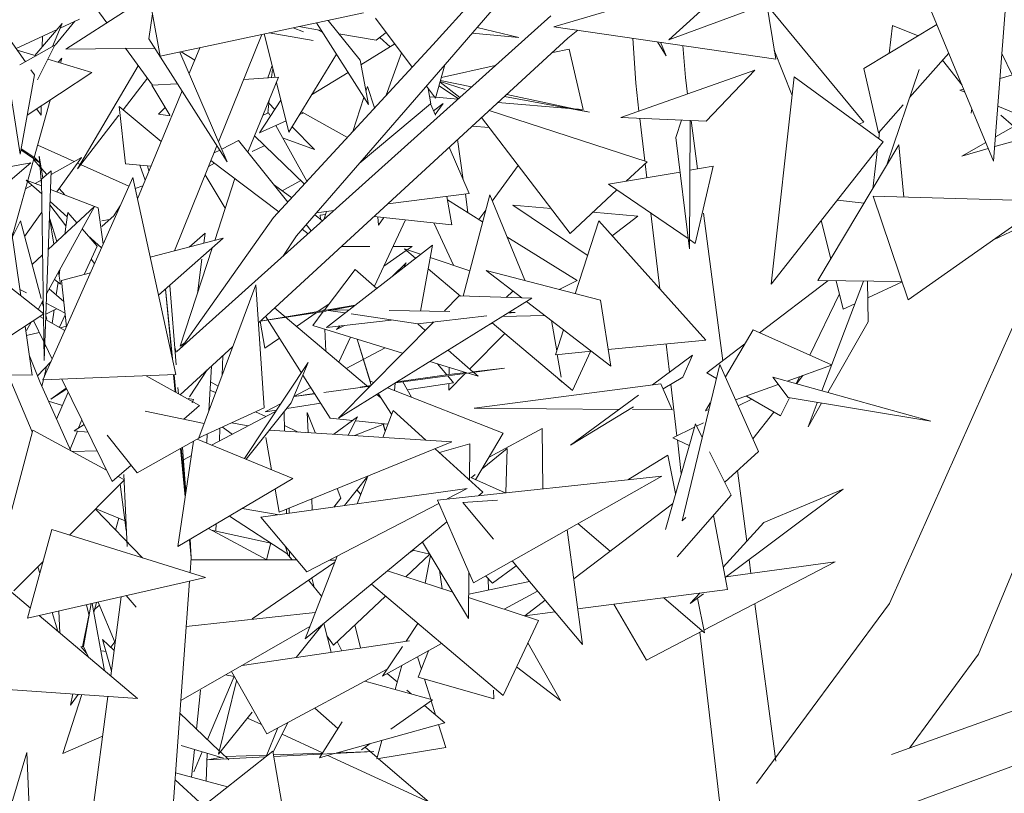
# Model space of a CAD drawing. Header units: metres. Extents: x -14.5 to 13.1, y -18.9 to 3.3.
# Tile 185 of 216: x 11.721 to 11.918, y 2.209 to 2.363. Entities that reach past the tile are written whole.
import ezdxf

# ---------------------------------------------------------------- set-up
doc = ezdxf.new("R2010")
doc.units = ezdxf.units.M
doc.layers.add('G-IMPT', color=7, linetype='Continuous', lineweight=5)
doc.layers.add('L-PLNT', color=7, linetype='Continuous', lineweight=5, true_color=0x005900)

# ---------------------------------------------------------------- blocks, each defined once
blk = doc.blocks.new('ÁRVORES ORNAMENTAIS - Pequeno e Médio Porte - Ipê-roxo-2940656-CORTE_CALÇADA')
at = {"layer": 'G-IMPT', "color": 253, "true_color": 0xaaaaaa}
for p, q in [((8.12281, 2.35843), (8.14632, 2.38429)), ((8.1262, 2.35547), (8.14859, 2.38148)), ((8.18842, 2.37417), (8.14705, 2.36202)), ((8.19149, 2.35554), (8.18842, 2.37417)), ((8.18499, 2.37296), (8.17011, 2.35937)), ((8.23783, 2.37011), (8.2351, 2.33509)), ((8.04937, 2.35756), (8.06184, 2.36552)), ((8.05758, 2.3628), (8.05444, 2.36708)), ((8.18728, 2.36572), (8.17011, 2.35937)), ((8.2091, 2.34295), (8.1897, 2.36637)), ((8.22222, 2.36616), (8.2351, 2.33509)), ((8.05212, 2.36356), (8.04826, 2.36176)), ((8.06673, 2.36458), (8.066, 2.35963)), ((8.06822, 2.35612), (8.06661, 2.36524)), ((8.06822, 2.35612), (8.10898, 2.36482)), ((8.14644, 2.36421), (8.0716, 2.297)), ((8.11139, 2.36371), (8.11869, 2.35396)), ((8.04126, 2.35501), (8.03619, 2.36223)), ((8.04022, 2.33649), (8.03619, 2.36223)), ((8.04317, 2.35629), (8.04865, 2.36266)), ((8.04667, 2.35804), (8.04865, 2.36266)), ((8.05119, 2.36312), (8.04724, 2.35832)), ((8.09694, 2.36102), (8.09488, 2.36181)), ((8.09598, 2.36204), (8.10051, 2.36124)), ((8.10995, 2.34645), (8.09952, 2.3628)), ((8.10827, 2.35533), (8.10187, 2.3633)), ((8.14007, 2.35985), (8.13171, 2.36186)), ((8.19149, 2.35554), (8.14705, 2.36202)), ((8.20915, 2.35363), (8.22376, 2.36245)), ((8.21488, 2.36229), (8.2142, 2.35667)), ((8.21488, 2.36229), (8.22001, 2.36019)), ((8.04761, 2.36145), (8.03942, 2.35764)), ((8.04463, 2.35799), (8.04466, 2.36008)), ((8.066, 2.35963), (8.08167, 2.33497)), ((8.07993, 2.339), (8.0886, 2.36047)), ((8.14989, 2.35975), (8.08791, 2.30274)), ((8.09126, 2.35189), (8.08906, 2.36057)), ((8.09006, 2.36078), (8.09891, 2.35926)), ((8.09992, 2.36135), (8.1007, 2.36095)), ((8.10402, 2.36062), (8.11152, 2.3593)), ((8.11352, 2.36087), (8.11152, 2.3593)), ((8.11428, 2.35799), (8.11224, 2.35986)), ((8.13072, 2.36071), (8.14007, 2.35985)), ((8.14989, 2.35975), (8.15189, 2.36131)), ((8.16345, 2.35072), (8.16285, 2.35972)), ((8.04719, 2.35832), (8.04016, 2.35439)), ((8.04719, 2.35832), (8.04368, 2.35138)), ((8.04937, 2.35756), (8.06719, 2.35776)), ((8.06673, 2.3503), (8.06131, 2.3577)), ((8.07405, 2.35263), (8.07619, 2.35782)), ((8.09095, 2.32381), (8.12281, 2.35843)), ((8.11524, 2.35857), (8.10844, 2.35442)), ((8.16781, 2.35899), (8.16953, 2.35618)), ((8.16844, 2.3589), (8.16953, 2.35618)), ((8.17342, 2.35183), (8.17289, 2.35825)), ((8.04342, 2.35621), (8.03961, 2.35735)), ((8.04781, 2.3549), (8.04857, 2.35572)), ((8.04857, 2.35572), (8.0483, 2.35475)), ((8.07218, 2.35696), (8.08167, 2.33497)), ((8.07243, 2.35702), (8.07517, 2.35536)), ((8.09404, 2.34091), (8.10352, 2.35653)), ((8.11655, 2.35682), (8.11347, 2.34829)), ((8.15011, 2.35756), (8.14688, 2.35684)), ((8.15011, 2.35756), (8.15294, 2.34543)), ((8.19478, 2.34823), (8.19119, 2.35735)), ((8.21829, 2.34785), (8.22612, 2.35675)), ((8.2388, 2.35239), (8.23678, 2.35667)), ((8.05459, 2.35287), (8.04577, 2.35551)), ((8.06387, 2.35421), (8.05173, 2.3336)), ((8.08979, 2.3518), (8.09067, 2.35424)), ((8.09555, 2.32017), (8.1262, 2.35547)), ((8.10827, 2.35533), (8.10995, 2.34645)), ((8.12526, 2.35439), (8.12338, 2.3477)), ((8.13535, 2.35426), (8.12455, 2.35183)), ((8.22878, 2.35034), (8.22485, 2.35531)), ((8.04312, 2.35236), (8.04022, 2.33649)), ((8.05459, 2.35287), (8.04164, 2.34429)), ((8.04312, 2.35236), (8.04238, 2.35341)), ((8.06082, 2.34541), (8.06568, 2.35173)), ((8.09194, 2.35194), (8.08498, 2.35149)), ((8.09194, 2.35194), (8.08581, 2.33692)), ((8.09072, 2.35345), (8.09055, 2.35185)), ((8.10587, 2.35284), (8.09857, 2.34838)), ((8.16049, 2.34382), (8.18727, 2.35331)), ((8.17342, 2.35183), (8.17385, 2.34855)), ((8.18727, 2.35331), (8.17755, 2.34315)), ((8.1952, 2.35198), (8.19055, 2.3105)), ((8.1952, 2.35198), (8.21298, 2.33895)), ((8.21207, 2.34078), (8.20915, 2.35363)), ((8.22017, 2.35343), (8.21376, 2.33436)), ((8.24278, 2.35356), (8.23639, 2.35168)), ((8.0716, 2.35062), (8.0666, 2.3503)), ((8.07018, 2.34429), (8.0666, 2.3503)), ((8.09404, 2.34091), (8.09151, 2.35089)), ((8.10976, 2.35007), (8.10945, 2.3491)), ((8.10976, 2.35007), (8.11119, 2.3458)), ((8.12156, 2.35013), (8.12338, 2.3477)), ((8.12796, 2.34762), (8.12408, 2.35018)), ((8.12429, 2.35091), (8.12823, 2.34785)), ((8.12931, 2.34947), (8.12433, 2.35105)), ((8.13058, 2.34997), (8.12439, 2.35129)), ((8.16345, 2.35072), (8.16411, 2.3451)), ((8.06371, 2.32757), (8.07263, 2.3492)), ((8.10904, 2.34787), (8.10679, 2.34102)), ((8.12243, 2.34662), (8.1219, 2.34968)), ((8.12219, 2.348), (8.12322, 2.34791)), ((8.12344, 2.3479), (8.12786, 2.34753)), ((8.13716, 2.34804), (8.15421, 2.34493)), ((8.15421, 2.34493), (8.13762, 2.34847)), ((8.22911, 2.34955), (8.22833, 2.34932)), ((8.22938, 2.34889), (8.22833, 2.34932)), ((8.04624, 2.34734), (8.04305, 2.33583)), ((8.04442, 2.34435), (8.04445, 2.34615)), ((8.06845, 2.33905), (8.06004, 2.34605)), ((8.06133, 2.3346), (8.06004, 2.34605)), ((8.06926, 2.34584), (8.0679, 2.34455)), ((8.08814, 2.34076), (8.09242, 2.34732)), ((8.09007, 2.34736), (8.08979, 2.3447)), ((8.09, 2.34671), (8.09122, 2.34548)), ((8.10809, 2.33462), (8.12238, 2.34662)), ((8.12338, 2.34429), (8.12238, 2.34662)), ((8.12493, 2.34668), (8.12298, 2.34522)), ((8.12331, 2.34447), (8.12493, 2.34668)), ((8.13587, 2.34686), (8.15021, 2.34566)), ((8.21207, 2.34078), (8.217, 2.34638)), ((8.24489, 2.34242), (8.23596, 2.34615)), ((8.04442, 2.34435), (8.04354, 2.34554)), ((8.05173, 2.3336), (8.05996, 2.34429)), ((8.07025, 2.34417), (8.0679, 2.34455)), ((8.08996, 2.34478), (8.08887, 2.34429)), ((8.08996, 2.34478), (8.09023, 2.34429)), ((8.09694, 2.34478), (8.09618, 2.34444)), ((8.10572, 2.33986), (8.09653, 2.34501)), ((8.13259, 2.34384), (8.15032, 2.32066)), ((8.16578, 2.335), (8.13413, 2.34526)), ((8.15116, 2.34558), (8.15294, 2.34543)), ((8.16049, 2.34382), (8.17755, 2.34315)), ((8.23059, 2.34475), (8.23075, 2.34558)), ((8.23915, 2.34206), (8.23655, 2.34429)), ((8.09347, 2.3432), (8.08814, 2.34076)), ((8.09138, 2.34224), (8.09764, 2.33108)), ((8.09469, 2.34198), (8.09915, 2.33748)), ((8.13413, 2.34184), (8.13072, 2.34212)), ((8.16428, 2.34367), (8.16527, 2.33516)), ((8.17149, 2.33985), (8.17265, 2.34334)), ((8.17437, 2.34327), (8.17419, 2.3176)), ((8.17455, 2.34327), (8.17583, 2.33355)), ((8.20811, 2.34252), (8.2091, 2.34295)), ((8.25204, 2.34281), (8.23533, 2.33802)), ((8.24195, 2.34365), (8.23548, 2.33996)), ((8.08715, 2.34019), (8.09715, 2.33054)), ((8.21229, 2.34103), (8.21212, 2.33958)), ((8.04374, 2.33833), (8.05104, 2.33503)), ((8.07111, 2.31714), (8.07962, 2.33821)), ((8.08057, 2.33754), (8.08396, 2.33923)), ((8.09384, 2.32694), (8.08396, 2.33923)), ((8.08666, 2.33702), (8.0891, 2.33816)), ((8.09915, 2.33748), (8.09274, 2.33981)), ((8.13013, 2.32863), (8.12613, 2.3379)), ((8.12894, 2.33138), (8.1278, 2.33943)), ((8.17149, 2.33985), (8.17419, 2.3176)), ((8.21298, 2.33895), (8.19055, 2.3105)), ((8.21616, 2.33837), (8.1999, 2.3112)), ((8.21616, 2.33837), (8.21711, 2.32792)), ((8.23354, 2.33886), (8.22877, 2.33614)), ((8.04418, 2.33477), (8.04037, 2.33735)), ((8.04316, 2.33576), (8.04042, 2.33758)), ((8.04477, 2.33175), (8.04405, 2.33609)), ((8.04405, 2.33609), (8.04451, 2.33036)), ((8.07904, 2.33677), (8.08017, 2.33734)), ((8.21187, 2.33755), (8.21091, 2.32959)), ((8.23404, 2.33765), (8.22877, 2.33614)), ((8.02405, 2.31934), (8.04236, 2.33476)), ((8.02842, 2.3322), (8.04236, 2.33476)), ((8.04298, 2.33558), (8.03865, 2.31998)), ((8.04423, 2.33393), (8.04293, 2.3354)), ((8.04316, 2.33576), (8.04418, 2.33477)), ((8.05249, 2.33584), (8.04641, 2.33243)), ((8.05249, 2.33584), (8.04755, 2.32899)), ((8.05169, 2.33473), (8.06198, 2.33008)), ((8.06642, 2.33413), (8.06133, 2.3346)), ((8.06527, 2.33134), (8.06416, 2.33434)), ((8.06601, 2.33314), (8.06574, 2.3342)), ((8.07794, 2.33406), (8.07914, 2.33468)), ((8.07841, 2.33523), (8.09203, 2.32498)), ((8.13995, 2.33422), (8.13473, 2.32711)), ((8.16578, 2.335), (8.16157, 2.33109)), ((8.16534, 2.33459), (8.16566, 2.3318)), ((8.17898, 2.33409), (8.1743, 2.33328)), ((8.17898, 2.33409), (8.17538, 2.31865)), ((8.04556, 2.33242), (8.04446, 2.33367)), ((8.0445, 2.33152), (8.04643, 2.33316)), ((8.04643, 2.33316), (8.045, 2.29522)), ((8.08124, 2.32571), (8.07727, 2.33239)), ((8.17233, 2.33294), (8.15803, 2.33048)), ((8.04034, 2.30816), (8.03717, 2.33039)), ((8.0426, 2.3303), (8.04132, 2.32958)), ((8.04145, 2.33133), (8.04454, 2.32856)), ((8.04145, 2.33133), (8.04452, 2.33016)), ((8.04444, 2.33133), (8.04323, 2.33065)), ((8.0445, 2.33152), (8.045, 2.29522)), ((8.04479, 2.29134), (8.06277, 2.33187)), ((8.07141, 2.29239), (8.06277, 2.33187)), ((8.06325, 2.32966), (8.06479, 2.33019)), ((8.07916, 2.31924), (8.08321, 2.33162)), ((8.09458, 2.32775), (8.09114, 2.3303)), ((8.09267, 2.32917), (8.09643, 2.33124)), ((8.15803, 2.33048), (8.17394, 2.31963)), ((8.04629, 2.32947), (8.05585, 2.3258)), ((8.04915, 2.32837), (8.04803, 2.32964)), ((8.13013, 2.32863), (8.11382, 2.32658)), ((8.12663, 2.32239), (8.12565, 2.32806)), ((8.1289, 2.30811), (8.13422, 2.32835)), ((8.12987, 2.32483), (8.12935, 2.32853)), ((8.13422, 2.32835), (8.14123, 2.31129)), ((8.15969, 2.32935), (8.15032, 2.32066)), ((8.21799, 2.30735), (8.211, 2.3281)), ((8.211, 2.3281), (8.24601, 2.32708)), ((8.04938, 2.32218), (8.04618, 2.32637)), ((8.0462, 2.32706), (8.04963, 2.32398)), ((8.06024, 2.32617), (8.05904, 2.32429)), ((8.12577, 2.32739), (8.13281, 2.323)), ((8.15371, 2.31631), (8.13883, 2.3263)), ((8.14652, 2.32563), (8.13883, 2.3263)), ((8.20383, 2.32734), (8.20916, 2.32668)), ((8.21799, 2.30735), (8.24601, 2.32708)), ((8.04459, 2.32488), (8.04111, 2.32005)), ((8.05511, 2.32603), (8.0455, 2.30853)), ((8.04584, 2.31743), (8.05511, 2.32603)), ((8.04914, 2.32049), (8.04975, 2.32487)), ((8.05159, 2.32276), (8.04975, 2.32487)), ((8.05683, 2.31849), (8.05585, 2.3258)), ((8.05654, 2.32206), (8.05904, 2.32427)), ((8.10076, 2.32319), (8.09918, 2.32436)), ((8.10302, 2.32522), (8.09955, 2.32478)), ((8.10029, 2.32432), (8.10134, 2.32447)), ((8.10029, 2.32432), (8.10033, 2.32352)), ((8.10153, 2.32503), (8.10099, 2.32339)), ((8.13343, 2.32533), (8.13206, 2.32347)), ((8.16387, 2.32411), (8.15489, 2.3249)), ((8.15872, 2.32016), (8.16387, 2.32411)), ((8.16649, 2.32471), (8.16827, 2.30953)), ((8.177, 2.32473), (8.1809, 2.29517)), ((8.04027, 2.32318), (8.03866, 2.31996)), ((8.04027, 2.32318), (8.04444, 2.3076)), ((8.04697, 2.31848), (8.04608, 2.32386)), ((8.04613, 2.32358), (8.04757, 2.31904)), ((8.05654, 2.32318), (8.05808, 2.32342)), ((8.09095, 2.32381), (8.07255, 2.29785)), ((8.09849, 2.32116), (8.09749, 2.32241)), ((8.12663, 2.32239), (8.11107, 2.32404)), ((8.11113, 2.3101), (8.11737, 2.32338)), ((8.11196, 2.32229), (8.11185, 2.32396)), ((8.11196, 2.32229), (8.11304, 2.32383)), ((8.12695, 2.31428), (8.12303, 2.32278)), ((8.15604, 2.32314), (8.15134, 2.30858)), ((8.15604, 2.32314), (8.17748, 2.29928)), ((8.20057, 2.32321), (8.2025, 2.31555)), ((8.05566, 2.31809), (8.05265, 2.32155)), ((8.05379, 2.32024), (8.05652, 2.31778)), ((8.07407, 2.31791), (8.07728, 2.32069)), ((8.07702, 2.31868), (8.07728, 2.32069)), ((8.09555, 2.32017), (8.09279, 2.31603)), ((8.09668, 2.32147), (8.09786, 2.32058)), ((8.23509, 2.31939), (8.2396, 2.32147)), ((8.06627, 2.31588), (8.08089, 2.31969)), ((8.06794, 2.30826), (8.08089, 2.31969)), ((8.10155, 2.30183), (8.12274, 2.3183)), ((8.12274, 2.3183), (8.12037, 2.30511)), ((8.13767, 2.31997), (8.15173, 2.3112)), ((8.1742, 2.31945), (8.17538, 2.31865)), ((8.04261, 2.31443), (8.04471, 2.31637)), ((8.05566, 2.31809), (8.05301, 2.31243)), ((8.07225, 2.29808), (8.07867, 2.31773)), ((8.11025, 2.31804), (8.10456, 2.31805)), ((8.11302, 2.31413), (8.11753, 2.31724)), ((8.11867, 2.31803), (8.11486, 2.31804)), ((8.12039, 2.31647), (8.11717, 2.31754)), ((8.11717, 2.31754), (8.11937, 2.31568)), ((8.1177, 2.31736), (8.11867, 2.31803)), ((8.05513, 2.31465), (8.05446, 2.31552)), ((8.07569, 2.30862), (8.0766, 2.31552)), ((8.11752, 2.31474), (8.1147, 2.31205)), ((8.11752, 2.31474), (8.11704, 2.31387)), ((8.13024, 2.31319), (8.1223, 2.31583)), ((8.03485, 2.31246), (8.04495, 2.30456)), ((8.04829, 2.31052), (8.0479, 2.3129)), ((8.048, 2.31231), (8.04814, 2.31334)), ((8.04851, 2.31126), (8.0543, 2.31277)), ((8.10107, 2.30524), (8.10728, 2.31344)), ((8.11163, 2.30966), (8.10728, 2.31344)), ((8.12189, 2.31356), (8.12835, 2.30812)), ((8.13353, 2.31321), (8.14066, 2.30775)), ((8.13353, 2.31321), (8.15641, 2.30726)), ((8.04829, 2.31052), (8.04709, 2.31142)), ((8.04744, 2.30835), (8.0478, 2.31089)), ((8.04851, 2.31126), (8.04951, 2.30198)), ((8.07597, 2.27971), (8.08738, 2.31038)), ((8.08908, 2.28575), (8.08738, 2.31038)), ((8.14816, 2.30941), (8.15173, 2.3112)), ((8.18827, 2.30078), (8.20195, 2.31118)), ((8.21676, 2.31102), (8.1999, 2.3112)), ((8.2007, 2.28915), (8.20904, 2.31111)), ((8.2036, 2.31116), (8.20502, 2.30551)), ((8.21001, 2.30296), (8.20985, 2.3111)), ((8.20991, 2.30777), (8.21678, 2.31094)), ((8.21426, 2.24658), (8.24307, 2.31131)), ((8.04016, 2.30945), (8.04149, 2.30875)), ((8.04896, 2.30705), (8.04605, 2.30954)), ((8.07057, 2.29622), (8.06931, 2.30947)), ((8.0707, 2.29562), (8.06933, 2.30949)), ((8.07144, 2.29434), (8.0702, 2.31026)), ((8.13749, 2.30785), (8.13887, 2.30912)), ((8.20426, 2.30855), (8.19834, 2.29629)), ((8.04482, 2.30729), (8.04381, 2.30545)), ((8.04462, 2.30693), (8.04485, 2.30609)), ((8.04543, 2.30667), (8.04922, 2.30466)), ((8.09984, 2.30503), (8.10208, 2.30658)), ((8.14265, 2.30769), (8.10397, 2.28366)), ((8.12518, 2.30515), (8.12813, 2.30813)), ((8.14265, 2.30769), (8.12813, 2.30813)), ((8.1416, 2.30703), (8.15847, 2.29411)), ((8.15847, 2.29411), (8.15641, 2.30726)), ((8.20502, 2.30551), (8.20732, 2.30657)), ((8.02704, 2.29276), (8.04495, 2.30456)), ((8.04535, 2.30448), (8.04747, 2.30559)), ((8.04665, 2.30265), (8.04703, 2.30536)), ((8.04925, 2.30439), (8.04807, 2.30186)), ((8.08826, 2.30306), (8.10151, 2.3051)), ((8.08829, 2.30309), (8.10145, 2.3053)), ((8.09117, 2.30574), (8.11003, 2.2898)), ((8.09553, 2.30205), (8.0995, 2.30479)), ((8.09879, 2.30223), (8.10089, 2.30501)), ((8.10527, 2.30473), (8.10094, 2.30538)), ((8.10094, 2.30538), (8.10602, 2.30531)), ((8.10183, 2.30537), (8.10727, 2.30628)), ((8.1071, 2.30615), (8.10284, 2.30535)), ((8.11982, 2.30253), (8.10646, 2.30455)), ((8.11407, 2.3052), (8.12624, 2.30503)), ((8.13778, 2.30466), (8.13932, 2.30485)), ((8.1381, 2.30486), (8.13932, 2.30485)), ((8.0424, 2.30288), (8.04149, 2.30122)), ((8.04495, 2.29895), (8.04287, 2.30319)), ((8.04488, 2.30364), (8.04416, 2.30404)), ((8.04918, 2.30124), (8.04531, 2.3034)), ((8.04534, 2.30426), (8.04554, 2.30349)), ((8.08922, 2.2977), (8.08826, 2.30306)), ((8.09651, 2.29279), (8.08935, 2.30407)), ((8.10155, 2.30183), (8.11451, 2.30331)), ((8.10397, 2.28366), (8.12297, 2.30291)), ((8.11982, 2.30253), (8.13367, 2.30418)), ((8.12133, 2.30125), (8.11982, 2.30256)), ((8.13386, 2.30223), (8.13479, 2.30269)), ((8.13471, 2.30276), (8.1508, 2.2892)), ((8.13673, 2.30401), (8.14525, 2.30424)), ((8.14657, 2.30323), (8.14763, 2.29713)), ((8.2019, 2.28882), (8.21001, 2.30296)), ((8.04261, 2.29226), (8.04121, 2.30209)), ((8.04405, 2.30079), (8.04149, 2.3002)), ((8.0495, 2.30206), (8.04823, 2.30177)), ((8.09879, 2.30223), (8.11677, 2.29671)), ((8.10122, 2.30148), (8.1014, 2.29709)), ((8.10515, 2.30224), (8.10357, 2.30144)), ((8.10431, 2.30215), (8.10357, 2.30144)), ((8.13024, 2.29352), (8.13727, 2.3006)), ((8.149, 2.30136), (8.14738, 2.29636)), ((8.18697, 2.30136), (8.18142, 2.29193)), ((8.18697, 2.30136), (8.20268, 2.29436)), ((8.04663, 2.2955), (8.04513, 2.29858)), ((8.07325, 2.29884), (8.07225, 2.29808)), ((8.08922, 2.2977), (8.09212, 2.2997)), ((8.10399, 2.2949), (8.10634, 2.29991)), ((8.11048, 2.29026), (8.10766, 2.29951)), ((8.11037, 2.29089), (8.1077, 2.29949)), ((8.17748, 2.29928), (8.15796, 2.29739)), ((8.16955, 2.29851), (8.17021, 2.29288)), ((8.1777, 2.29274), (8.18529, 2.29852)), ((8.07117, 2.29782), (8.07148, 2.2969)), ((8.08279, 2.29803), (8.07226, 2.28834)), ((8.1055, 2.29362), (8.11328, 2.29778)), ((8.13093, 2.29291), (8.1259, 2.29728)), ((8.15462, 2.29706), (8.14738, 2.29636)), ((8.15442, 2.29704), (8.1508, 2.2892)), ((8.04424, 2.29084), (8.04206, 2.29615)), ((8.04369, 2.29217), (8.04641, 2.29499)), ((8.08063, 2.29222), (8.08078, 2.29619)), ((8.08512, 2.27559), (8.09786, 2.29484)), ((8.09786, 2.29484), (8.0945, 2.28674)), ((8.12226, 2.29502), (8.12965, 2.29275)), ((8.12562, 2.29238), (8.12378, 2.29456)), ((8.14776, 2.2964), (8.14855, 2.29185)), ((8.17482, 2.29627), (8.16679, 2.29036)), ((8.17482, 2.29627), (8.17286, 2.29191)), ((8.04552, 2.29407), (8.045, 2.29182)), ((8.07766, 2.29332), (8.0741, 2.28797)), ((8.07796, 2.28507), (8.07852, 2.2941)), ((8.11534, 2.29073), (8.13717, 2.29365)), ((8.12603, 2.28929), (8.12932, 2.2926)), ((8.12604, 2.29244), (8.12947, 2.29281)), ((8.1261, 2.29385), (8.12608, 2.29244)), ((8.1299, 2.29268), (8.13192, 2.29206)), ((8.13087, 2.29297), (8.13717, 2.29365)), ((8.13192, 2.29206), (8.13103, 2.29283)), ((8.17274, 2.26312), (8.18031, 2.29444)), ((8.1777, 2.29274), (8.17963, 2.29162)), ((8.18031, 2.29444), (8.18801, 2.27702)), ((8.20266, 2.29431), (8.19377, 2.29108)), ((8.23207, 2.23645), (8.25577, 2.29365)), ((8.03135, 2.29241), (8.04261, 2.29226)), ((8.04263, 2.28091), (8.03781, 2.29232)), ((8.04424, 2.29084), (8.05036, 2.27714)), ((8.04489, 2.29135), (8.04459, 2.29005)), ((8.07141, 2.29239), (8.04479, 2.29134)), ((8.05862, 2.27098), (8.04859, 2.29149)), ((8.07612, 2.28619), (8.06543, 2.29216)), ((8.07127, 2.28889), (8.07094, 2.29237)), ((8.07138, 2.28884), (8.07102, 2.29238)), ((8.07832, 2.29094), (8.07984, 2.29011)), ((8.10229, 2.28369), (8.09681, 2.29231)), ((8.11103, 2.29082), (8.11027, 2.29111)), ((8.1153, 2.2907), (8.11516, 2.2892)), ((8.12604, 2.29244), (8.11573, 2.29097)), ((8.11855, 2.28788), (8.1168, 2.29092)), ((8.127, 2.29075), (8.11772, 2.28932)), ((8.127, 2.29075), (8.12583, 2.29213)), ((8.12605, 2.2906), (8.12603, 2.28929)), ((8.16848, 2.29058), (8.13111, 2.2857)), ((8.14799, 2.29157), (8.14872, 2.2909)), ((8.16848, 2.29058), (8.17076, 2.28534)), ((8.16894, 2.28953), (8.17286, 2.29191)), ((8.19089, 2.29187), (8.19397, 2.28778)), ((8.19089, 2.29187), (8.22251, 2.2831)), ((8.19626, 2.29198), (8.19558, 2.29057)), ((8.19562, 2.29056), (8.19694, 2.29223)), ((8.04946, 2.28971), (8.04637, 2.28748)), ((8.04637, 2.28748), (8.04954, 2.28955)), ((8.04752, 2.2835), (8.04985, 2.28891)), ((8.07189, 2.28855), (8.07179, 2.28983)), ((8.07822, 2.28931), (8.07934, 2.28878)), ((8.09504, 2.28803), (8.09839, 2.28983)), ((8.10102, 2.28881), (8.11027, 2.29005)), ((8.11043, 2.29021), (8.10831, 2.28991)), ((8.13692, 2.28068), (8.11377, 2.28975)), ((8.17049, 2.29047), (8.1717, 2.28017)), ((8.19198, 2.29043), (8.18346, 2.28732)), ((8.04868, 2.2862), (8.04591, 2.28709)), ((8.07384, 2.28758), (8.07494, 2.28742)), ((8.07463, 2.28675), (8.07494, 2.28742)), ((8.08545, 2.27545), (8.0945, 2.28674)), ((8.08926, 2.28494), (8.09244, 2.28664)), ((8.1004, 2.28666), (8.0936, 2.28561)), ((8.09917, 2.28861), (8.09503, 2.28802)), ((8.09503, 2.288), (8.0992, 2.28856)), ((8.11164, 2.28843), (8.11246, 2.28774)), ((8.11191, 2.28859), (8.11459, 2.28446)), ((8.164, 2.28831), (8.15037, 2.27828)), ((8.17837, 2.28675), (8.17741, 2.28512)), ((8.1867, 2.28748), (8.18398, 2.28615)), ((8.18562, 2.28811), (8.19246, 2.28412)), ((8.19421, 2.28774), (8.19246, 2.28412)), ((8.19397, 2.28778), (8.22251, 2.2831)), ((8.19797, 2.28196), (8.19979, 2.28675)), ((8.19797, 2.28196), (8.20068, 2.28668)), ((8.07705, 2.28263), (8.06524, 2.28506)), ((8.07612, 2.28619), (8.07298, 2.28347)), ((8.08908, 2.28575), (8.07597, 2.27971)), ((8.07852, 2.27829), (8.09134, 2.28499)), ((8.08736, 2.28495), (8.08941, 2.28398)), ((8.09155, 2.28529), (8.08926, 2.28494)), ((8.09315, 2.28108), (8.09305, 2.28493)), ((8.09788, 2.28077), (8.09767, 2.28479)), ((8.09925, 2.2808), (8.09767, 2.28479)), ((8.11488, 2.28523), (8.1128, 2.27981)), ((8.11488, 2.28523), (8.12144, 2.27926)), ((8.13111, 2.2857), (8.16009, 2.28543)), ((8.15037, 2.27828), (8.16303, 2.28595)), ((8.16281, 2.28541), (8.17076, 2.28534)), ((8.17812, 2.28538), (8.17741, 2.28512)), ((8.1869, 2.27953), (8.19114, 2.28489)), ((8.05192, 2.28172), (8.05258, 2.28334)), ((8.08584, 2.28211), (8.08253, 2.28273)), ((8.10229, 2.28369), (8.10679, 2.28322)), ((8.10778, 2.28395), (8.10304, 2.28044)), ((8.10778, 2.28395), (8.10589, 2.28026)), ((8.10745, 2.28315), (8.11383, 2.28248)), ((8.177, 2.28275), (8.17562, 2.28208)), ((8.04273, 2.28128), (8.03494, 2.25185)), ((8.04273, 2.28128), (8.0575, 2.27327)), ((8.05021, 2.27747), (8.05167, 2.28108)), ((8.05101, 2.28114), (8.05303, 2.28241)), ((8.05377, 2.2809), (8.05101, 2.28114)), ((8.08012, 2.27912), (8.08021, 2.28167)), ((8.08072, 2.2819), (8.08269, 2.28047)), ((8.09012, 2.28127), (8.12666, 2.27892)), ((8.09312, 2.28221), (8.09586, 2.2809)), ((8.10715, 2.28018), (8.11318, 2.28255)), ((8.11328, 2.28106), (8.11281, 2.28259)), ((8.11287, 2.28258), (8.11331, 2.28114)), ((8.14471, 2.2816), (8.1341, 2.2759)), ((8.14471, 2.2816), (8.14487, 2.26953)), ((8.16939, 2.26139), (8.1754, 2.28252)), ((8.17522, 2.28188), (8.17086, 2.27976)), ((8.17677, 2.27981), (8.1754, 2.28252)), ((8.06367, 2.27272), (8.05762, 2.28026)), ((8.07661, 2.28001), (8.06367, 2.27272)), ((8.07492, 2.27905), (8.07181, 2.258)), ((8.07565, 2.27947), (8.09484, 2.27161)), ((8.07758, 2.27883), (8.07768, 2.2805)), ((8.08941, 2.27979), (8.09057, 2.27335)), ((8.12666, 2.27892), (8.0921, 2.26488)), ((8.13692, 2.28068), (8.13141, 2.27134)), ((8.17417, 2.2782), (8.17086, 2.27976)), ((8.1718, 2.27931), (8.17258, 2.27261)), ((8.05562, 2.27711), (8.05065, 2.27698)), ((8.07327, 2.26792), (8.07235, 2.27761)), ((8.07338, 2.26861), (8.07248, 2.27768)), ((8.07342, 2.26889), (8.07272, 2.27782)), ((8.1233, 2.27756), (8.13287, 2.26884)), ((8.13024, 2.27854), (8.12416, 2.27677)), ((8.13024, 2.27854), (8.13019, 2.27128)), ((8.1377, 2.27761), (8.13271, 2.27355)), ((8.13748, 2.26874), (8.1377, 2.27761)), ((8.18259, 2.26826), (8.17821, 2.27695)), ((8.18127, 2.27088), (8.18801, 2.27702)), ((8.07291, 2.27536), (8.07449, 2.27618)), ((8.16186, 2.27132), (8.16986, 2.27627)), ((8.17144, 2.26862), (8.16986, 2.27627)), ((8.06241, 2.27428), (8.05862, 2.27098)), ((8.1838, 2.27318), (8.18567, 2.259)), ((8.0611, 2.27132), (8.05011, 2.26029)), ((8.05981, 2.27202), (8.0611, 2.27132)), ((8.06161, 2.25798), (8.06099, 2.27237)), ((8.07181, 2.258), (8.09484, 2.27161)), ((8.10514, 2.26617), (8.10981, 2.27208)), ((8.10982, 2.27208), (8.10768, 2.26652)), ((8.16867, 2.27205), (8.12374, 2.26729)), ((8.13042, 2.27178), (8.13732, 2.26873)), ((8.13128, 2.27238), (8.1305, 2.27175)), ((8.13098, 2.25074), (8.16867, 2.27205)), ((8.06024, 2.27045), (8.06147, 2.26118)), ((8.08843, 2.26385), (8.12974, 2.26958)), ((8.09127, 2.26949), (8.0921, 2.26488)), ((8.10444, 2.26768), (8.10368, 2.26959)), ((8.10763, 2.26932), (8.1084, 2.26838)), ((8.12974, 2.26958), (8.12572, 2.2675)), ((8.18139, 2.25181), (8.20499, 2.26948)), ((8.20499, 2.26948), (8.18908, 2.26276)), ((8.0987, 2.26528), (8.09858, 2.26752)), ((8.10299, 2.26587), (8.10444, 2.26768)), ((8.13098, 2.25074), (8.12374, 2.26729)), ((8.12883, 2.26677), (8.13577, 2.26729)), ((8.13205, 2.26817), (8.13287, 2.26884)), ((8.18259, 2.26826), (8.17173, 2.2559)), ((8.05529, 2.26549), (8.06468, 2.25574)), ((8.05557, 2.26545), (8.06121, 2.26313)), ((8.09208, 2.26436), (8.08468, 2.2656)), ((8.09355, 2.26456), (8.09353, 2.26546)), ((8.09406, 2.26568), (8.09408, 2.26463)), ((8.12403, 2.26662), (8.09764, 2.25295)), ((8.12883, 2.26677), (8.135, 2.25948)), ((8.15104, 2.25154), (8.17085, 2.26653)), ((8.05996, 2.26365), (8.05933, 2.26129)), ((8.08211, 2.26409), (8.09383, 2.25648)), ((8.08843, 2.26385), (8.09764, 2.25295)), ((8.17274, 2.26312), (8.1735, 2.26381)), ((8.18185, 2.24939), (8.17902, 2.26419)), ((8.0417, 2.24363), (8.04658, 2.26139)), ((8.04658, 2.26139), (8.07731, 2.25179)), ((8.07794, 2.26162), (8.08958, 2.25533)), ((8.07855, 2.26129), (8.09041, 2.25865)), ((8.07941, 2.2611), (8.07947, 2.26252)), ((8.09729, 2.23954), (8.12566, 2.2629)), ((8.15283, 2.2384), (8.14971, 2.26133)), ((8.1519, 2.26257), (8.15831, 2.25704)), ((8.18099, 2.25386), (8.18908, 2.26276)), ((8.07444, 2.2557), (8.07409, 2.25934)), ((8.07444, 2.2557), (8.07415, 2.25938)), ((8.07444, 2.2557), (8.07427, 2.25945)), ((8.09042, 2.25869), (8.08957, 2.2553)), ((8.09326, 2.25813), (8.09383, 2.25648)), ((8.09416, 2.25707), (8.09417, 2.25592)), ((8.11812, 2.2567), (8.11898, 2.25721)), ((8.12222, 2.25646), (8.1188, 2.25725)), ((8.12998, 2.24357), (8.12077, 2.25887)), ((8.07423, 2.25276), (8.07444, 2.2557)), ((8.09566, 2.25529), (8.07441, 2.25533)), ((8.09361, 2.25662), (8.09469, 2.25529)), ((8.10366, 2.25606), (8.09729, 2.23954)), ((8.10335, 2.25528), (8.10214, 2.25528)), ((8.11741, 2.25191), (8.12223, 2.25645)), ((8.12127, 2.25065), (8.1224, 2.25616)), ((8.1387, 2.2551), (8.15283, 2.2384)), ((8.18615, 2.25538), (8.18652, 2.25258)), ((8.0324, 2.254), (8.04226, 2.24567)), ((8.04482, 2.25498), (8.03896, 2.2491)), ((8.04379, 2.25395), (8.04419, 2.25267)), ((8.08666, 2.2435), (8.1032, 2.25488)), ((8.12469, 2.24953), (8.12414, 2.25327)), ((8.13952, 2.25413), (8.13481, 2.25067)), ((8.20339, 2.25489), (8.17712, 2.24125)), ((8.18149, 2.25189), (8.20339, 2.25489)), ((8.0417, 2.24363), (8.07731, 2.25179)), ((8.09796, 2.25127), (8.10057, 2.24806)), ((8.09861, 2.25172), (8.09909, 2.24988)), ((8.12681, 2.24883), (8.11377, 2.25311)), ((8.13005, 2.25287), (8.12998, 2.24357)), ((8.13339, 2.2521), (8.13481, 2.25067)), ((8.1339, 2.25159), (8.13401, 2.24928)), ((8.07038, 2.19964), (8.0741, 2.25106)), ((8.11053, 2.25044), (8.1369, 2.22815)), ((8.14221, 2.25096), (8.13002, 2.24847)), ((8.18185, 2.24939), (8.15186, 2.2455)), ((8.05835, 2.23209), (8.06047, 2.24793)), ((8.06142, 2.24815), (8.06342, 2.24588)), ((8.10293, 2.23827), (8.11333, 2.24807)), ((8.14398, 2.2432), (8.13001, 2.24778)), ((8.13715, 2.24544), (8.14379, 2.24908)), ((8.14125, 2.24413), (8.14535, 2.24723)), ((8.16909, 2.24774), (8.17724, 2.24071)), ((8.17437, 2.24656), (8.17628, 2.24867)), ((8.17437, 2.24656), (8.177, 2.24853)), ((8.17724, 2.24071), (8.1758, 2.24763)), ((8.05292, 2.23799), (8.05446, 2.24655)), ((8.05402, 2.24409), (8.05351, 2.24633)), ((8.05712, 2.23313), (8.05466, 2.2466)), ((8.0555, 2.24679), (8.05498, 2.24483)), ((8.05515, 2.24548), (8.05609, 2.24624)), ((8.05583, 2.24687), (8.05924, 2.23872)), ((8.15907, 2.24644), (8.1656, 2.23526)), ((8.18732, 2.24654), (8.19148, 2.21502)), ((8.18763, 2.21054), (8.21426, 2.24658)), ((8.04404, 2.24416), (8.06368, 2.22758)), ((8.04662, 2.24475), (8.04776, 2.24103)), ((8.04814, 2.24071), (8.04799, 2.24507)), ((8.054, 2.2442), (8.0527, 2.23789)), ((8.09931, 2.24478), (8.07345, 2.24198)), ((8.14731, 2.24491), (8.14125, 2.24413)), ((8.07237, 2.22716), (8.09824, 2.242)), ((8.09549, 2.2358), (8.10087, 2.24248)), ((8.10099, 2.24258), (8.10249, 2.23682)), ((8.10834, 2.23768), (8.10719, 2.24229)), ((8.11747, 2.23902), (8.11986, 2.24255)), ((8.14398, 2.2432), (8.1369, 2.22815)), ((8.05848, 2.23305), (8.05669, 2.2394)), ((8.05903, 2.23717), (8.05669, 2.2394)), ((8.10293, 2.23827), (8.10163, 2.24014)), ((8.1768, 2.24108), (8.1656, 2.23526)), ((8.1763, 2.24082), (8.18087, 2.2017)), ((8.05351, 2.23667), (8.05236, 2.23795)), ((8.05292, 2.23799), (8.05388, 2.23586)), ((8.05914, 2.23894), (8.05836, 2.23781)), ((8.08465, 2.2342), (8.11819, 2.23913)), ((8.1037, 2.239), (8.10463, 2.23714)), ((8.11273, 2.23205), (8.12459, 2.23856)), ((8.11273, 2.23205), (8.11677, 2.238)), ((8.14843, 2.22714), (8.14188, 2.23874)), ((8.05654, 2.23714), (8.05737, 2.23697)), ((8.11977, 2.23591), (8.12054, 2.23344)), ((8.1199, 2.23181), (8.12199, 2.23713)), ((8.21827, 2.21765), (8.23207, 2.23645)), ((8.11368, 2.23346), (8.08958, 2.22048)), ((8.1166, 2.23418), (8.11532, 2.22938)), ((8.14843, 2.22714), (8.1396, 2.23389)), ((8.26309, 2.23375), (8.21467, 2.21636)), ((8.07773, 2.21936), (8.08307, 2.23195)), ((8.08132, 2.23229), (8.08307, 2.23195)), ((8.0825, 2.23297), (8.08958, 2.22048)), ((8.11572, 2.23087), (8.1137, 2.23259)), ((8.1199, 2.23181), (8.13506, 2.22748)), ((8.12116, 2.23145), (8.12242, 2.22741)), ((8.02027, 2.23058), (8.06368, 2.22758)), ((8.08356, 2.23111), (8.07991, 2.21641)), ((8.10923, 2.23106), (8.12277, 2.22731)), ((8.05257, 2.22835), (8.04878, 2.21659)), ((8.05077, 2.22848), (8.05032, 2.22626)), ((8.05181, 2.2284), (8.05032, 2.22626)), ((8.05431, 2.20189), (8.0578, 2.22799)), ((8.07635, 2.22921), (8.07555, 2.22144)), ((8.11849, 2.2285), (8.11765, 2.22921)), ((8.13497, 2.22921), (8.13506, 2.22748)), ((8.10381, 2.22153), (8.09918, 2.22565)), ((8.11445, 2.22146), (8.12277, 2.22731)), ((8.12524, 2.22272), (8.12118, 2.22619)), ((8.12251, 2.22713), (8.12339, 2.22431)), ((8.08008, 2.21711), (8.07219, 2.22463)), ((8.07991, 2.21641), (8.08666, 2.2248)), ((8.08572, 2.22364), (8.08853, 2.22234)), ((8.08944, 2.21594), (8.09182, 2.22169)), ((8.09084, 2.21684), (8.09382, 2.22276)), ((8.10018, 2.21572), (8.10467, 2.22291)), ((8.12524, 2.22272), (8.1032, 2.21657)), ((8.12399, 2.22237), (8.12542, 2.21779)), ((8.05654, 2.21994), (8.04878, 2.21659)), ((8.09265, 2.22044), (8.10077, 2.21668)), ((8.25895, 2.22146), (8.19886, 2.19929)), ((8.07247, 2.21814), (8.08092, 2.2156)), ((8.10854, 2.21731), (8.11031, 2.21855)), ((8.11168, 2.21573), (8.10926, 2.21781)), ((8.11261, 2.21919), (8.11161, 2.21547)), ((8.12542, 2.21779), (8.11161, 2.21547)), ((8.03617, 2.1987), (8.04158, 2.21673)), ((8.04249, 2.19296), (8.04158, 2.21673)), ((8.07048, 2.20101), (8.09081, 2.21702)), ((8.07512, 2.21734), (8.07455, 2.21184)), ((8.07497, 2.21287), (8.07667, 2.21688)), ((8.07747, 2.21105), (8.07768, 2.21657)), ((8.07772, 2.21528), (8.08933, 2.21586)), ((8.07772, 2.21528), (8.08033, 2.21578)), ((8.08202, 2.21527), (8.08031, 2.2169)), ((8.08957, 2.21624), (8.08142, 2.21598)), ((8.09438, 2.19631), (8.09081, 2.21702)), ((8.10072, 2.2166), (8.09093, 2.21629)), ((8.09099, 2.21594), (8.11101, 2.21693)), ((8.10308, 2.21653), (8.10018, 2.21572)), ((8.10183, 2.21619), (8.12211, 2.2068)), ((8.11101, 2.21693), (8.10364, 2.21669)), ((8.12211, 2.2068), (8.11193, 2.21552)), ((8.08176, 2.2099), (8.07133, 2.21271)), ((8.07122, 2.21128), (8.0769, 2.20606))]:
    blk.add_line(p, q, dxfattribs=at)

msp = doc.modelspace()

# ---------------------------------------------------------------- block references
at = {"layer": 'L-PLNT', "color": 253, "true_color": 0xaaaaaa}
msp.add_blockref('ÁRVORES ORNAMENTAIS - Pequeno e Médio Porte - Ipê-roxo-2940656-CORTE_CALÇADA', (3.68079, 0), dxfattribs=at)

doc.saveas('drawing.dxf')
